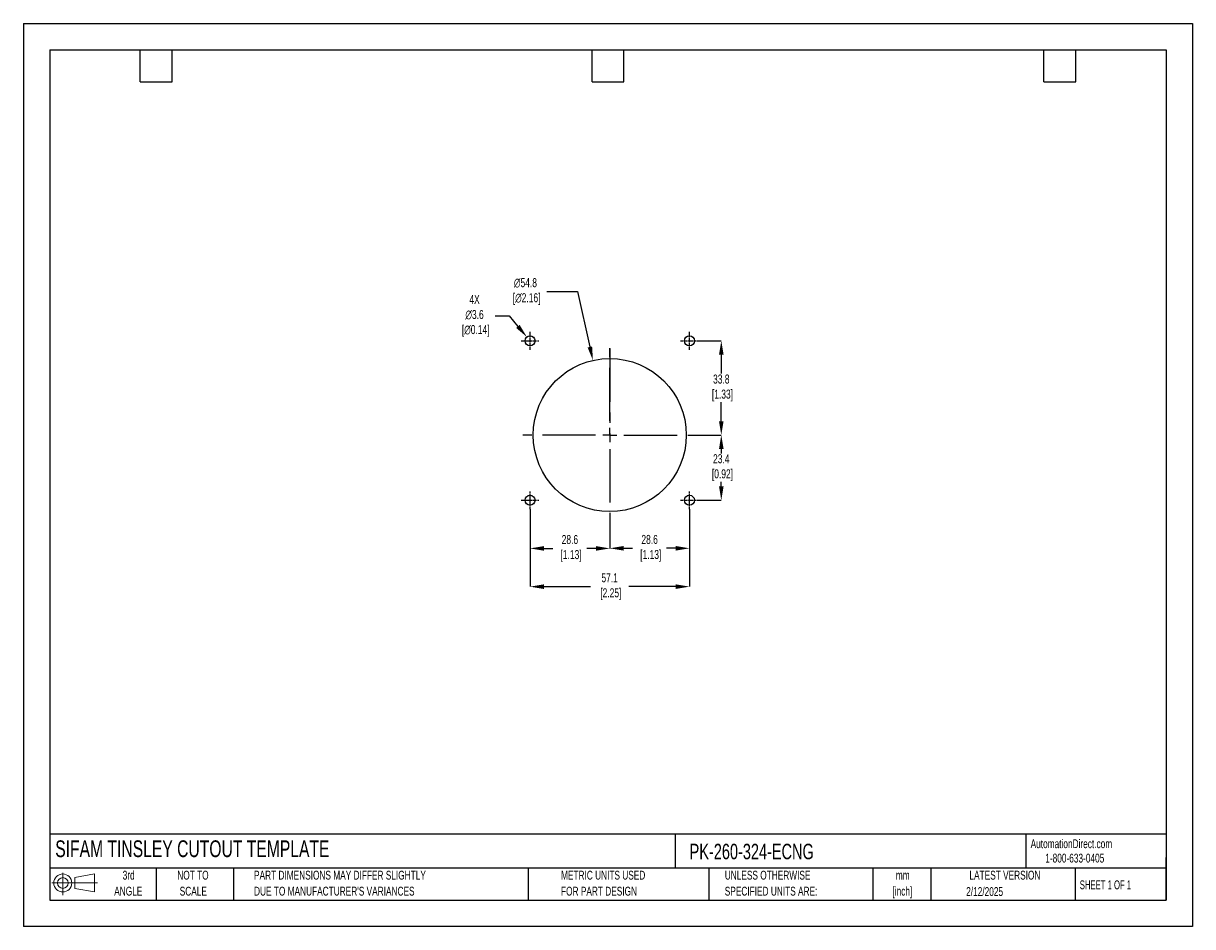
# Model space of a CAD drawing. Header units: millimetres. Extents: x 0 to 419, y 0 to 324.
import ezdxf

# ---------------------------------------------------------------- set-up
doc = ezdxf.new("R2010")
doc.units = ezdxf.units.MM
doc.header["$LTSCALE"] = 1.5
doc.header["$PDSIZE"] = -1
doc.linetypes.add('CENTERX2', pattern=[20.32, 12.7, -2.54, 2.54, -2.54])
for name, color, linetype in [('1', 7, 'Continuous'), ('CENTER', 40, 'CENTERX2'), ('SLD-DEFPOINTS', 7, 'Continuous')]:
    doc.layers.add(name, color=color, linetype=linetype)
doc.layers.add('DIMENSIONS', color=140, linetype='Continuous', lineweight=25)
doc.layers.add('TEXT', color=140, linetype='Continuous', lineweight=25)
doc.styles.add('SLDTEXTSTYLE0', font='TXT', dxfattribs={"width": 0.7})
doc.styles.add('SLDTEXTSTYLE1', font='TXT', dxfattribs={"width": 0.65})
doc.dimstyles.new('SLDDIMSTYLE0', dxfattribs={"dimtxt": 3.237012, "dimasz": 4.953, "dimexe": 0, "dimexo": 0.0625, "dimgap": 0.809253, "dimtad": 0, "dimtih": 1, "dimtoh": 1, "dimrnd": 1e-09, "dimzin": 12, "dimdsep": 46, "dimtxsty": 'SLDTEXTSTYLE0', "dimsah": 1, "dimcen": 0, "dimadec": 0, "dimazin": 3, "dimtfac": 1, "dimtofl": 0, "dimtmove": 0, "dimatfit": 3, "dimfxl": 0, "dimfrac": 2, "dimtolj": 1, "dimtzin": 12, "dimarcsym": 0})

# ---------------------------------------------------------------- blocks, each defined once
blk = doc.blocks.new('Block11')
at = {"color": 7, "linetype": 'Continuous', "lineweight": 18}
for p, q in [((0, 4.32), (16.31, 4.32)), ((3.88, 7.97), (3.88, 0)), ((8.22, 6.25), (15.26, 7.55)), ((8.22, 2.39), (8.22, 6.25)), ((15.26, 7.55), (15.26, 1.1)), ((8.22, 2.39), (15.26, 1.1))]:
    blk.add_line(p, q, dxfattribs=at)
for radius in [3.23, 1.93]:
    blk.add_circle((3.88, 4.32), radius, dxfattribs=at)
blk = doc.blocks.new('Block12')
at = {"layer": 'SLD-DEFPOINTS'}
blk.add_blockref('Block11', (0, 0), dxfattribs=at)
blk = doc.blocks.new('SW_NOTE_0_1')
at = {"layer": 'TEXT', "color": 0, "linetype": 'CENTERX2', "lineweight": 18, "char_height": 3.175, "attachment_point": 2, "style": 'SLDTEXTSTYLE0'}
for s, insert in [('mm', (4.27, 4.09)), ('[inch]', (4.14, -1.64))]:
    blk.add_mtext(s, dxfattribs=dict(at, insert=insert))
blk = doc.blocks.new('SW_NOTE_0_2')
at = {"layer": 'TEXT', "color": 0, "linetype": 'CENTERX2', "lineweight": 18, "char_height": 3.175, "attachment_point": 1, "style": 'SLDTEXTSTYLE0'}
for s, insert in [('UNLESS OTHERWISE', (0, 4.09)), ('SPECIFIED UNITS ARE:', (0, -1.64))]:
    blk.add_mtext(s, dxfattribs=dict(at, insert=insert))
blk = doc.blocks.new('SW_NOTE_0_3')
at = {"layer": 'TEXT', "color": 0, "linetype": 'CENTERX2', "lineweight": 18, "char_height": 3.175, "attachment_point": 1, "style": 'SLDTEXTSTYLE0'}
for s, insert in [('PART DIMENSIONS MAY DIFFER SLIGHTLY', (0, 4.09)), ("DUE TO MANUFACTURER'S VARIANCES", (0, -1.64))]:
    blk.add_mtext(s, dxfattribs=dict(at, insert=insert))
blk = doc.blocks.new('SW_NOTE_0_4')
at = {"layer": 'TEXT', "color": 0, "linetype": 'CENTERX2', "lineweight": 18, "char_height": 3.175, "attachment_point": 2, "style": 'SLDTEXTSTYLE0'}
for s, insert in [('NOT TO', (7.89, 4.09)), ('SCALE', (8.03, -1.64))]:
    blk.add_mtext(s, dxfattribs=dict(at, insert=insert))
blk = doc.blocks.new('SW_NOTE_0_5')
at = {"layer": 'TEXT', "color": 0, "linetype": 'CENTERX2', "lineweight": 18, "char_height": 3.175, "attachment_point": 2, "style": 'SLDTEXTSTYLE0'}
for s, insert in [('3rd', (3.47, 4.09)), ('ANGLE', (3.33, -1.64))]:
    blk.add_mtext(s, dxfattribs=dict(at, insert=insert))
blk = doc.blocks.new('SW_NOTE_0_6')
at = {"layer": 'TEXT', "color": 0, "linetype": 'CENTERX2', "lineweight": 18, "char_height": 3.175, "attachment_point": 1, "style": 'SLDTEXTSTYLE0'}
for s, insert in [('METRIC UNITS USED', (0, 4.09)), ('FOR PART DESIGN', (0, -1.64))]:
    blk.add_mtext(s, dxfattribs=dict(at, insert=insert))
blk = doc.blocks.new('SW_CENTERMARKSYMBOL_0')
at = {"layer": 'CENTER', "color": 0}
for p, q in [((0, 5.08), (0, 31.2)), ((-5.08, 0), (-31.2, 0)), ((0, 0), (-2.54, 0)), ((0, 0), (0, 2.54)), ((0, 0), (0, -2.54)), ((0, 0), (2.54, 0)), ((5.08, 0), (31.2, 0)), ((0, -5.08), (0, -31.2))]:
    blk.add_line(p, q, dxfattribs=at)
blk = doc.blocks.new('*D21')
at = {"layer": 'Defpoints', "color": 0}
for p in [(238.76, 149.69), (210.19, 145.06), (238.76, 135.64)]:
    blk.add_point(p, dxfattribs=at)
at = {"layer": 'DIMENSIONS', "color": 0, "lineweight": -2}
for p, q in [((238.76, 149.63), (238.76, 135.64)), ((210.19, 145), (210.19, 135.64)), ((215.14, 135.64), (218.38, 135.64)), ((233.81, 135.64), (230.57, 135.64))]:
    blk.add_line(p, q, dxfattribs=at)
at = {"layer": 'DIMENSIONS', "color": 0}
for points in [[(215.14, 136.47), (215.14, 134.82), (210.19, 135.64)], [(233.81, 136.47), (233.81, 134.82), (238.76, 135.64)]]:
    blk.add_solid(points, dxfattribs=at)
at = {"layer": 'DIMENSIONS', "color": 0, "insert": (224.47, 135.64), "char_height": 3.237, "attachment_point": 5, "style": 'SLDTEXTSTYLE0'}
blk.add_mtext('\\A1;28.6\\P [1.13]', dxfattribs=at)
blk = doc.blocks.new('*D22')
at = {"layer": 'Defpoints', "color": 0}
for p in [(181.61, 149.69), (238.76, 149.69), (238.76, 121.9)]:
    blk.add_point(p, dxfattribs=at)
at = {"layer": 'DIMENSIONS', "color": 0, "lineweight": -2}
for p, q in [((181.61, 149.63), (181.61, 121.9)), ((238.76, 149.63), (238.76, 121.9)), ((186.56, 121.9), (203.3, 121.9)), ((233.81, 121.9), (217, 121.9))]:
    blk.add_line(p, q, dxfattribs=at)
at = {"layer": 'DIMENSIONS', "color": 0}
for points in [[(186.56, 122.72), (186.56, 121.07), (181.61, 121.9)], [(233.81, 122.72), (233.81, 121.07), (238.76, 121.9)]]:
    blk.add_solid(points, dxfattribs=at)
at = {"layer": 'DIMENSIONS', "color": 0, "insert": (210.15, 121.9), "char_height": 3.237, "attachment_point": 5, "style": 'SLDTEXTSTYLE0'}
blk.add_mtext('\\A1;57.1\\P [2.25]', dxfattribs=at)
blk = doc.blocks.new('*D23')
at = {"layer": 'Defpoints', "color": 0}
for p in [(241.38, 176.25), (241.95, 152.88), (250.16, 152.88)]:
    blk.add_point(p, dxfattribs=at)
at = {"layer": 'DIMENSIONS', "color": 0, "lineweight": -2}
for p, q in [((241.44, 176.25), (250.16, 176.25)), ((250.16, 171.3), (250.16, 169.69)), ((250.16, 157.84), (250.16, 159.44)), ((242.01, 152.88), (250.16, 152.88))]:
    blk.add_line(p, q, dxfattribs=at)
at = {"layer": 'DIMENSIONS', "color": 0}
for points in [[(249.34, 171.3), (250.99, 171.3), (250.16, 176.25)], [(249.34, 157.84), (250.99, 157.84), (250.16, 152.88)]]:
    blk.add_solid(points, dxfattribs=at)
at = {"layer": 'DIMENSIONS', "color": 0, "insert": (250.16, 164.57), "char_height": 3.237, "attachment_point": 5, "style": 'SLDTEXTSTYLE0'}
blk.add_mtext('\\A1;23.4\\P [0.92]', dxfattribs=at)
blk = doc.blocks.new('*D24')
at = {"layer": 'Defpoints', "color": 0}
for p in [(241.95, 210.03), (241.38, 176.25), (250.16, 176.25)]:
    blk.add_point(p, dxfattribs=at)
at = {"layer": 'DIMENSIONS', "color": 0, "lineweight": -2}
for p, q in [((242.01, 210.03), (250.16, 210.03)), ((250.16, 205.08), (250.16, 198.27)), ((250.16, 181.21), (250.16, 188.02)), ((241.44, 176.25), (250.16, 176.25))]:
    blk.add_line(p, q, dxfattribs=at)
at = {"layer": 'DIMENSIONS', "color": 0}
for points in [[(249.34, 205.08), (250.99, 205.08), (250.16, 210.03)], [(249.34, 181.21), (250.99, 181.21), (250.16, 176.25)]]:
    blk.add_solid(points, dxfattribs=at)
at = {"layer": 'DIMENSIONS', "color": 0, "insert": (250.16, 193.14), "char_height": 3.237, "attachment_point": 5, "style": 'SLDTEXTSTYLE0'}
blk.add_mtext('\\A1;33.8\\P [1.33]', dxfattribs=at)
blk = doc.blocks.new('*D25')
at = {"layer": 'Defpoints', "color": 0}
for p in [(181.61, 149.69), (210.19, 145.06), (181.61, 135.61)]:
    blk.add_point(p, dxfattribs=at)
at = {"layer": 'DIMENSIONS', "color": 0, "lineweight": -2}
for p, q in [((181.61, 149.63), (181.61, 135.61)), ((210.19, 145), (210.19, 135.61)), ((186.56, 135.61), (189.8, 135.61)), ((205.23, 135.61), (201.99, 135.61))]:
    blk.add_line(p, q, dxfattribs=at)
at = {"layer": 'DIMENSIONS', "color": 0}
for points in [[(186.56, 136.43), (186.56, 134.78), (181.61, 135.61)], [(205.23, 136.43), (205.23, 134.78), (210.19, 135.61)]]:
    blk.add_solid(points, dxfattribs=at)
at = {"layer": 'DIMENSIONS', "color": 0, "insert": (195.9, 135.61), "char_height": 3.237, "attachment_point": 5, "style": 'SLDTEXTSTYLE0'}
blk.add_mtext('\\A1;28.6\\P [1.13]', dxfattribs=at)
blk = doc.blocks.new('*D26')
at = {"layer": 'Defpoints', "color": 0}
for p in [(204.15, 203.01), (216.22, 149.5)]:
    blk.add_point(p, dxfattribs=at)
at = {"layer": 'DIMENSIONS', "color": 0, "lineweight": -2}
for p, q in [((187.58, 227.7), (198.57, 227.7)), ((198.57, 227.7), (203.06, 207.84))]:
    blk.add_line(p, q, dxfattribs=at)
at = {"layer": 'DIMENSIONS', "color": 0}
blk.add_solid([(203.86, 208.02), (202.25, 207.66), (204.15, 203.01)], dxfattribs=at)
at = {"layer": 'DIMENSIONS', "color": 0, "insert": (179.97, 227.7), "char_height": 3.237, "attachment_point": 5, "style": 'SLDTEXTSTYLE0'}
blk.add_mtext('\\A1;∅54.8\\P [∅2.16]', dxfattribs=at)
blk = doc.blocks.new('*D27')
at = {"layer": 'Defpoints', "color": 0}
for p in [(180.47, 211.4), (182.76, 208.67)]:
    blk.add_point(p, dxfattribs=at)
at = {"layer": 'DIMENSIONS', "color": 0, "lineweight": -2}
for p, q in [((169.14, 218.98), (174.09, 218.98)), ((174.09, 218.98), (177.28, 215.19))]:
    blk.add_line(p, q, dxfattribs=at)
at = {"layer": 'DIMENSIONS', "color": 0}
blk.add_solid([(177.91, 215.72), (176.65, 214.66), (180.47, 211.4)], dxfattribs=at)
at = {"layer": 'DIMENSIONS', "color": 0, "insert": (161.72, 218.98), "char_height": 3.237, "attachment_point": 5, "style": 'SLDTEXTSTYLE0'}
blk.add_mtext('\\A1;4X\\P∅3.6\\P [∅0.14]', dxfattribs=at)

msp = doc.modelspace()

# ---------------------------------------------------------------- linework, layer by layer
at = {"color": 7, "linetype": 'Continuous'}
for p, q in [((0, 323.85), (0, 0)), ((0, 323.85), (419.1, 323.85)), ((419.1, 323.85), (419.1, 0)), ((419.1, 0), (0, 0))]:
    msp.add_line(p, q, dxfattribs=at)
at = {"layer": '1', "color": 1, "linetype": 'Continuous'}
for centre, radius in [((181.61, 210.03), 1.78), ((238.76, 210.03), 1.78), ((210.19, 176.25), 27.43), ((181.61, 152.88), 1.78), ((238.76, 152.88), 1.78)]:
    msp.add_circle(centre, radius, dxfattribs=at)
at = {"layer": 'CENTER', "ltscale": 0.05}
for p, q in [((178.42, 210.03), (184.8, 210.03)), ((181.61, 206.84), (181.61, 213.22)), ((235.57, 210.03), (241.95, 210.03)), ((238.76, 206.84), (238.76, 213.22)), ((181.61, 149.69), (181.61, 156.07)), ((238.76, 149.69), (238.76, 156.07)), ((178.42, 152.88), (184.8, 152.88)), ((235.57, 152.88), (241.95, 152.88))]:
    msp.add_line(p, q, dxfattribs=at)
at = {"layer": 'CENTER'}
msp.add_line((210.19, 207.25), (210.19, 176.25), dxfattribs=at)
at = {"layer": 'TEXT'}
for p, q in [((9.52, 314.32), (409.57, 314.32)), ((9.52, 314.32), (9.52, 9.52)), ((41.91, 302.89), (41.91, 314.32)), ((53.34, 302.89), (53.34, 314.32)), ((203.83, 302.89), (203.83, 314.32)), ((215.26, 302.89), (215.26, 314.32)), ((365.76, 302.89), (365.76, 314.32)), ((377.19, 302.89), (377.19, 314.32)), ((409.57, 314.32), (409.57, 9.52)), ((41.91, 302.89), (53.34, 302.89)), ((203.83, 302.89), (215.26, 302.89)), ((365.76, 302.89), (377.19, 302.89)), ((409.57, 33.19), (9.52, 33.19)), ((233.64, 33.19), (233.64, 20.95)), ((359.36, 33.19), (359.36, 20.95)), ((409.57, 9.52), (409.57, 24.77)), ((409.57, 20.95), (9.52, 20.95)), ((47.62, 20.95), (47.62, 9.52)), ((75.32, 20.95), (75.32, 9.52)), ((180.97, 20.95), (180.97, 9.52)), ((245.67, 20.95), (245.67, 9.52)), ((304.54, 20.95), (304.54, 9.52)), ((325.22, 20.95), (325.22, 9.52)), ((377.02, 20.95), (377.02, 9.52)), ((9.52, 9.52), (409.57, 9.52))]:
    msp.add_line(p, q, dxfattribs=at)

# ---------------------------------------------------------------- block references
at = {"layer": 'CENTER'}
msp.add_blockref('SW_CENTERMARKSYMBOL_0', (210.19, 176.25), dxfattribs=at)
at = {"layer": 'SLD-DEFPOINTS'}
msp.add_blockref('Block12', (10.26, 11.33), dxfattribs=at)
at = {"layer": 'TEXT', "linetype": 'CENTERX2', "lineweight": 18}
for name, p in [('SW_NOTE_0_5', (34.27, 15.95)), ('SW_NOTE_0_4', (52.89, 15.95)), ('SW_NOTE_0_3', (82.68, 15.95)), ('SW_NOTE_0_6', (192.72, 15.95)), ('SW_NOTE_0_2', (251.41, 15.95)), ('SW_NOTE_0_1', (310.93, 15.95))]:
    msp.add_blockref(name, p, dxfattribs=at)

# ---------------------------------------------------------------- texts
at = {"layer": 'TEXT', "linetype": 'CENTERX2', "lineweight": 25, "attachment_point": 1, "style": 'SLDTEXTSTYLE0'}
for s, insert, char_height in [('SIFAM TINSLEY CUTOUT TEMPLATE', (11.42, 30.93), 6), ('PK-260-324-ECNG', (238.81, 29.71), 5.5562)]:
    msp.add_mtext(s, dxfattribs=dict(at, insert=insert, char_height=char_height))
at = {"layer": 'TEXT', "linetype": 'CENTERX2', "lineweight": 18, "char_height": 3.175}
for s, insert, attachment_point, style in [('AutomationDirect.com', (361.04, 31.31), 1, 'SLDTEXTSTYLE0'), ('1-800-633-0405', (366.29, 26.16), 1, 'SLDTEXTSTYLE0'), ('LATEST VERSION', (351.83, 20.05), 2, 'SLDTEXTSTYLE0'), ('2/12/2025', (344.55, 14.16), 2, 'SLDTEXTSTYLE0'), ('SHEET 1 OF 1', (378.66, 16.58), 1, 'SLDTEXTSTYLE1')]:
    msp.add_mtext(s, dxfattribs=dict(at, insert=insert, attachment_point=attachment_point, style=style))

# ---------------------------------------------------------------- dimensions: what is measured, and where the dimension line sits
at = {"layer": 'DIMENSIONS'}
dim = msp.add_diameter_dim_2p(p1=(216.2223, 149.5016), p2=(204.1483, 203.0062), text='<>\\P[]', dimstyle='SLDDIMSTYLE0', override={"dimdec": 1}, dxfattribs=at)
dim.commit()
dim.dimension.update_dxf_attribs({"geometry": '*D26', "text_midpoint": (179.9726, 227.704), "dimtype": 163})
dim = msp.add_diameter_dim_2p(p1=(182.76, 208.67), p2=(180.47, 211.4), text='4X\\P<>\\P[]', dimstyle='SLDDIMSTYLE0', override={"dimdec": 1}, dxfattribs=at)
dim.commit()
dim.dimension.update_dxf_attribs({"geometry": '*D27', "text_midpoint": (161.72, 218.98)})
for base, p1, p2, picture, middle in [((250.16, 176.25), (241.95, 210.03), (241.38, 176.25), '*D24', (250.16, 193.14)), ((250.16, 152.88), (241.38, 176.25), (241.95, 152.88), '*D23', (250.16, 164.57))]:
    dim = msp.add_linear_dim(base=base, p1=p1, p2=p2, angle=90, text='<>\\P[]', dimstyle='SLDDIMSTYLE0', override={"dimdec": 1}, dxfattribs=at)
    dim.commit()
    dim.dimension.update_dxf_attribs({"geometry": picture, "text_midpoint": middle})
dim = msp.add_linear_dim(base=(238.76030829, 121.89690115), p1=(181.61030829, 149.69382472), p2=(238.76030829, 149.69382472), text='<>\\P[]', dimstyle='SLDDIMSTYLE0', override={"dimdec": 1}, dxfattribs=at)
dim.commit()
dim.dimension.update_dxf_attribs({"geometry": '*D22', "text_midpoint": (210.14810518, 121.89690115), "dimtype": 160})
for base, p2, picture, middle in [((181.61, 135.61), (181.61, 149.69), '*D25', (195.9, 135.61)), ((238.76, 135.64), (238.76, 149.69), '*D21', (224.47, 135.64))]:
    dim = msp.add_linear_dim(base=base, p1=(210.19, 145.06), p2=p2, text='<>\\P[]', dimstyle='SLDDIMSTYLE0', override={"dimdec": 1}, dxfattribs=at)
    dim.commit()
    dim.dimension.update_dxf_attribs({"geometry": picture, "text_midpoint": middle})

doc.saveas('drawing.dxf')
